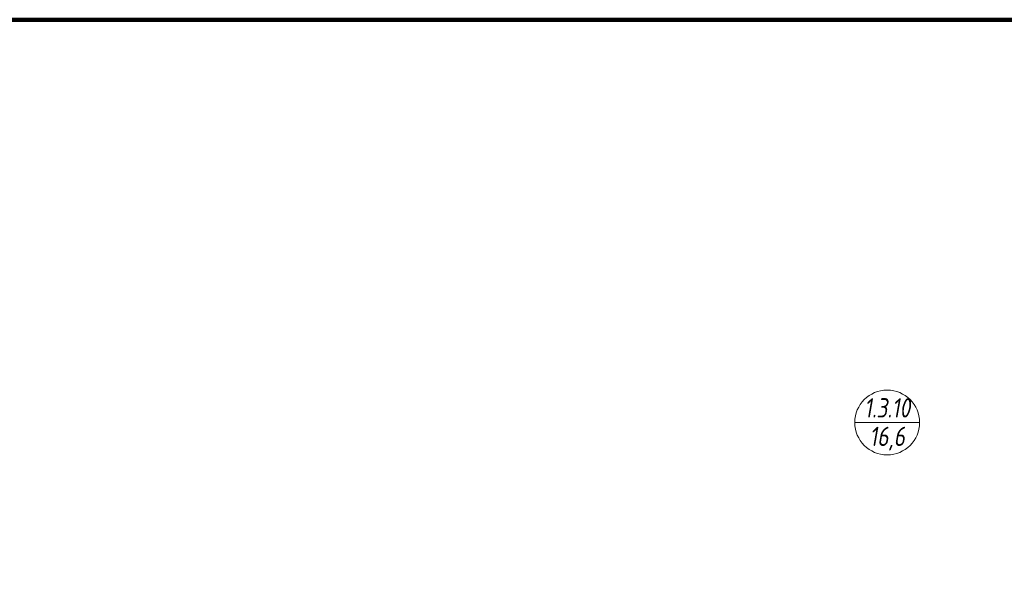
# Model space of a CAD drawing. Header units: millimetres. Extents: x -57162 to 485422, y -209335 to -9481.
# Tile 243 of 256: x 250899 to 263658, y -192917 to -185610. Entities that reach past the tile are written whole.
import ezdxf
from ezdxf.enums import TextEntityAlignment as Align

# ---------------------------------------------------------------- set-up
doc = ezdxf.new("R2010")
doc.units = ezdxf.units.MM
doc.layers.get('Defpoints').update_dxf_attribs({"color": 31})
doc.layers.add('ob_pomeshen', color=62, linetype='Continuous', lineweight=13)
doc.styles.add('fl_iso paper', font='isocpeur.ttf', dxfattribs={"width": 0.8, "oblique": 10})

# ---------------------------------------------------------------- blocks, each defined once
blk = doc.blocks.new('помещение')
at = {"color": 0}
blk.add_line((-420, 0), (420, 0), dxfattribs=at)
blk.add_circle((0, 0), 420, dxfattribs=at)
at = {"linetype": 'ByBlock', "style": 'fl_iso paper', "oblique": 10, "width": 0.8}
for tag, p in [('TXT1', (0, 190)), ('TXT2', (0, -180))]:
    blk.add_attdef(tag, text='', height=250, dxfattribs=at).set_placement(p, align=Align.MIDDLE_CENTER)

msp = doc.modelspace()

# ---------------------------------------------------------------- linework, layer by layer
at = {"layer": 'Defpoints', "color": 1, "lineweight": 100}
msp.add_lwpolyline([(136924.2, -185610.3), (320428.3, -185610.3), (320428.3, -209334.7), (136924.2, -209334.7)], close=True, dxfattribs=at)

# ---------------------------------------------------------------- block references
at = {"layer": 'ob_pomeshen'}
msp.add_blockref('помещение', (262140.7, -190831.8), dxfattribs=at).add_auto_attribs({'TXT1': '1.3.10', 'TXT2': '16,6'})

doc.saveas('drawing.dxf')
